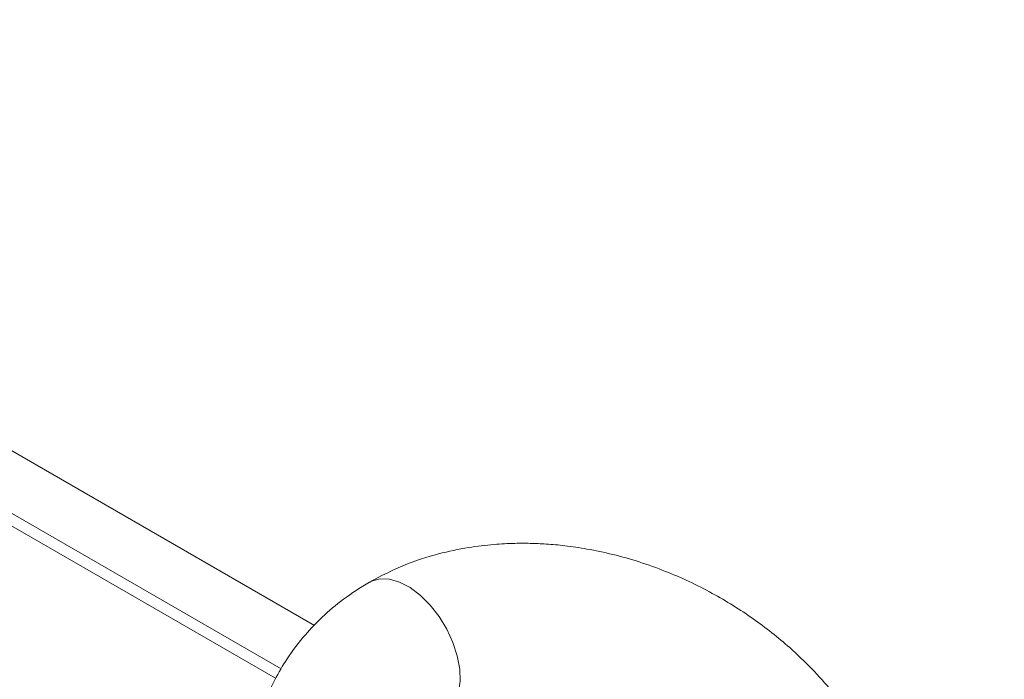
# Model space of a CAD drawing. Header units: millimetres. Extents: x -1492 to 1019, y -120 to 1280.
# Tile 19 of 20: x 867 to 995, y 631 to 717. Entities that reach past the tile are written whole.
import ezdxf

# ---------------------------------------------------------------- set-up
doc = ezdxf.new("R2010")
doc.units = ezdxf.units.MM

msp = doc.modelspace()

# ---------------------------------------------------------------- linework, layer by layer
at = {"color": 7, "linetype": 'Continuous', "lineweight": 15}
for p, q in [((904.93, 638), (553.77, 840.72)), ((546.46, 836.77), (900.6, 632.33)), ((899.88, 631.11), (544.92, 836.03))]:
    msp.add_line(p, q, dxfattribs=at)
at = {"color": 8, "linetype": 'Continuous', "lineweight": 15, "flags": 128}
msp.add_lwpolyline([(912.12, 643.6), (912.38, 643.78), (913.48, 644.07), (914.71, 644.03), (916.03, 643.63), (917.39, 642.92), (918.73, 641.9), (920.01, 640.63), (921.17, 639.14), (922.17, 637.51), (922.97, 635.78), (923.54, 634.02), (923.87, 632.31), (923.92, 630.71), (923.72, 629.28), (923.25, 628.08), (922.54, 627.15), (921.91, 626.71)], dxfattribs=at)
at = {"color": 7, "linetype": 'Continuous', "lineweight": 15}
for points, knots in [([(994.79, 600.02), (994.38, 600.19), (993.49, 600.57), (992.09, 600.9), (990.61, 600.72), (989.4, 600.7), (988.57, 600.79), (987.94, 601.15), (987.67, 601.49), (987.19, 602.05), (986.3, 603.22), (985.09, 605.17), (983.77, 607.69), (982.42, 610.47), (980.95, 613.59), (979.55, 617.29), (977.66, 621.57), (975.17, 625.69), (972.5, 629.29), (969.75, 632.37), (966.39, 635.6), (962.1, 638.98), (956.68, 642.36), (950.55, 645.25), (945, 647.02), (940.59, 647.95), (937.7, 648.38), (935.23, 648.61), (933.06, 648.7), (930.79, 648.7), (928.1, 648.56), (924.76, 648.15), (920.86, 647.32), (916.46, 645.91), (913.62, 644.43), (912.1, 643.64)], [0, 0, 0, 0, 0.0168776, 0.0363831, 0.0655871, 0.079165, 0.0899963, 0.1049858, 0.1154252, 0.1246449, 0.1416514, 0.1625326, 0.1898509, 0.2206359, 0.2486957, 0.2874564, 0.3331797, 0.3782174, 0.4167032, 0.4507045, 0.484726, 0.5360744, 0.5888325, 0.6455517, 0.7067903, 0.7362453, 0.7615612, 0.782738, 0.8010879, 0.8186878, 0.8424269, 0.872365, 0.908547, 0.951067, 1, 1, 1, 1]), ([(912.1, 643.64), (910.95, 642.92), (908.75, 641.55), (906.01, 639.2), (903.53, 636.62), (901.47, 633.89), (899.58, 630.7), (898.09, 627.34), (897.02, 623.72), (896.32, 619.68), (896.12, 614.94), (896.7, 609.92), (897.92, 605.23), (899.48, 601.14), (901.42, 597.29), (903.59, 593.84), (905.97, 590.68), (908.49, 587.83), (911.31, 585.1), (914.44, 582.5), (917.85, 580.05), (921.2, 578.09), (924.07, 576.29), (926.64, 574.57), (929.15, 572.88), (931.36, 571.37), (933.07, 570.07), (933.91, 569.32), (934.26, 569)], [0, 0, 0, 0, 0.043842, 0.08324, 0.118072, 0.1617, 0.196489, 0.240681, 0.283055, 0.320478, 0.375289, 0.437393, 0.481939, 0.528636, 0.573482, 0.614277, 0.6518, 0.691923, 0.72683, 0.766919, 0.810102, 0.848021, 0.878927, 0.907785, 0.937252, 0.96719, 0.986333, 1, 1, 1, 1])]:
    msp.add_open_spline(points, degree=3, knots=knots, dxfattribs=at)

doc.saveas('drawing.dxf')
